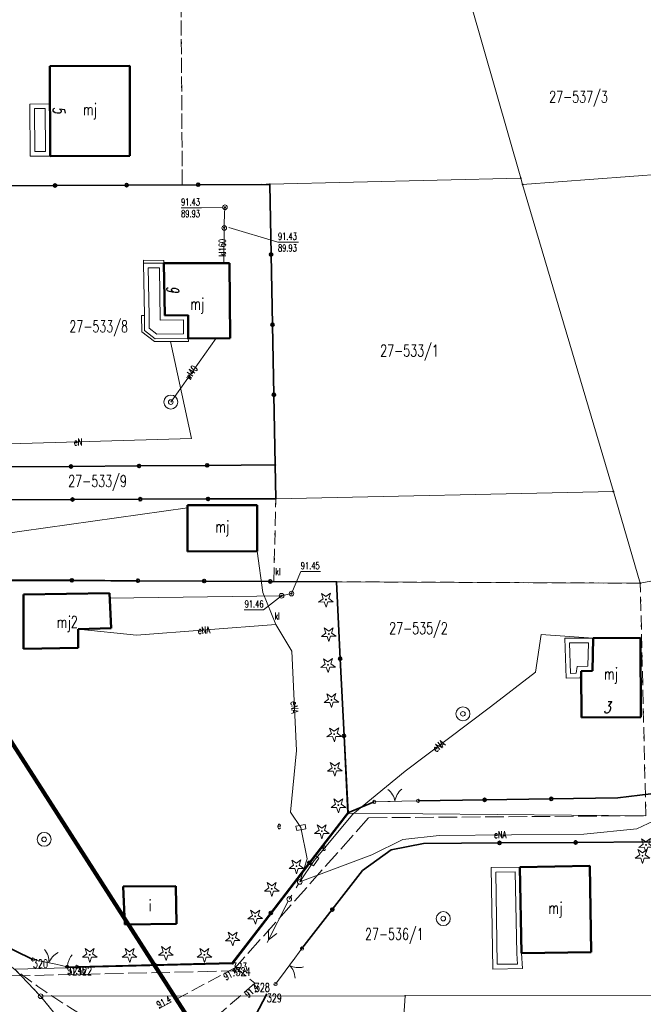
# Model space of a CAD drawing. Header units: metres. Extents: x 7542868 to 7543894, y 5828497 to 5830561.
# Tile 48 of 66: x 7543151 to 7543218, y 5830287 to 5830393. Entities that reach past the tile are written whole.
import ezdxf
from ezdxf.enums import TextEntityAlignment as Align

# ---------------------------------------------------------------- set-up
doc = ezdxf.new("R2010")
doc.units = ezdxf.units.M
for name, pattern in [('1', [0]), ('2_1', [0]), ('2_KTJZ01', [2, 1.5, -0.5]), ('3_EGBB01', [0]), ('3_EGBS10', [0]), ('3_EGBS10G', [0]), ('3_EGBT07', [0]), ('4_1', [0]), ('4_SUPE_01', [0]), ('4_SUPK_01', [0]), ('4_SUPT_P_01', [2.5, 2, -0.5]), ('4_SUPW_01', [0]), ('4_SUSM03_02', [0]), ('GDE', [0]), ('GUK', [2, 1.5, -0.5]), ('GUZ', [1, 0.5, -0.5])]:
    doc.linetypes.add(name, pattern=pattern)
doc.layers.get('0').update_dxf_attribs({"color": 250, "linetype": 'CONTINUOUS', "lineweight": 100})
for name, color, linetype, lineweight in [('Dzialki', 7, 'GDE', 18), ('EADTD_T_0', 7, 'CONTINUOUS', 25), ('EGBB_E_T_0', 7, 'CONTINUOUS', 25), ('EGBB_L_0', 7, '3_EGBB01', 50), ('EGBE_L_0', 7, '3_EGBT07', 18), ('EGBE_L_3', 7, '3_EGBS10', 18), ('Kontury', 3, 'GUK', 18), ('KTJZ_L_0', 7, '2_KTJZ01', 18), ('KTOK_L_1', 7, '2_1', 18), ('KTOK_L_3', 7, '2_1', 18), ('KTOK_L_4', 7, 'CONTINUOUS', 35), ('Numery_dzialek', 7, 'CONTINUOUS', 13), ('OBOP_T_0', 3, 'CONTINUOUS', 18), ('PIKIETY_T_0', 230, 'CONTINUOUS', 0), ('Punkty', 7, 'CONTINUOUS', 18), ('RTPW_T_0', 7, 'CONTINUOUS', 15), ('RTPW_T_1', 7, 'CONTINUOUS', 15), ('SUPE_E_T_3', 1, 'CONTINUOUS', 15), ('SUPE_L_3', 1, '4_SUPE_01', 18), ('SUPK_E_T_1', 34, 'CONTINUOUS', 15), ('SUPK_L_1', 34, '4_SUPK_01', 18), ('SUPP_L_6', 30, '4_SUPT_P_01', 18), ('SUPW_E_T_1', 5, 'CONTINUOUS', 15), ('SUPW_L_1', 5, '4_SUPW_01', 18), ('SUSM_L_4', 7, 'CONTINUOUS', 18), ('SUTK_T_0', 7, 'CONTINUOUS', 18), ('SUUE_E_T_2', 7, 'CONTINUOUS', 15), ('SUUE_T_3', 7, 'CONTINUOUS', 18), ('SUUK_E_T_3', 7, 'CONTINUOUS', 15), ('SUUK_T_2', 34, 'CONTINUOUS', 18), ('SUUK_T_4', 7, 'CONTINUOUS', 18), ('SUUW_T_1', 7, 'CONTINUOUS', 18), ('Uzytki', 7, 'GUZ', 18), ('ZASIEG_L_0', 3, '1', 100)]:
    doc.layers.add(name, color=color, linetype=linetype, lineweight=lineweight)
doc.styles.get("Standard").update_dxf_attribs({"font": 'Simplex.SHX', "width": 0.75})

# ---------------------------------------------------------------- blocks, each defined once
blk = doc.blocks.new('GRT')
at = {"linetype": 'CONTINUOUS'}
blk.add_circle((0, 0), 0.25, dxfattribs=at)
blk = doc.blocks.new('GRO')
at = {"linetype": 'CONTINUOUS'}
blk.add_circle((0, 0), 0.045, dxfattribs=at)
blk = doc.blocks.new('2_OBOP01_01')
at = {"linetype": 'CONTINUOUS'}
for p, q in [((-0.78225, -0.26495), (-0.3012, 0.09375)), ((-0.3012, 0.09375), (-0.4937, 0.6621)), ((-0.4937, 0.6621), (-0.0039, 0.31545)), ((-0.0039, 0.31545), (0.4771, 0.67415)), ((0.4771, 0.67415), (0.2988, 0.1012)), ((0.2988, 0.1012), (0.7886, -0.24545)), ((-0.18225, -0.2575), (-0.78225, -0.26495)), ((0.01025, -0.82585), (-0.18225, -0.2575)), ((0.1886, -0.2529), (0.01025, -0.82585)), ((0.7886, -0.24545), (0.1886, -0.2529))]:
    blk.add_line(p, q, dxfattribs=at)
blk.add_circle((0, 0), 0.045, dxfattribs=at)
blk = doc.blocks.new('2_RTPW01')
at = {"linetype": 'CONTINUOUS'}
blk.add_circle((0, 0), 0.045, dxfattribs=at)
blk = doc.blocks.new('2_RTPW02')
at = {"linetype": 'CONTINUOUS'}
blk.add_circle((0, 0), 0.045, dxfattribs=at)
blk = doc.blocks.new('4_SUPS01_05')
at = {"linetype": 'CONTINUOUS'}
blk.add_circle((0, 0), 0.0625, dxfattribs=at)
blk = doc.blocks.new('4_SUUS18_01')
at = {"linetype": 'CONTINUOUS'}
for p, q in [((0.5, 0.25), (-0.5, 0.25)), ((-0.5, 0.25), (-0.5, -0.25)), ((0.5, -0.25), (0.5, 0.25)), ((-0.5, -0.25), (0.5, -0.25))]:
    blk.add_line(p, q, dxfattribs=at)
blk = doc.blocks.new('4_SUUS22_01')
at = {"linetype": 'CONTINUOUS'}
blk.add_circle((0, 0), 0.25, dxfattribs=at)
blk = doc.blocks.new('4_SUUS15_05')
at = {"linetype": 'CONTINUOUS'}
blk.add_circle((0, 0), 0.25, dxfattribs=at)
blk = doc.blocks.new('4_SUUS13')
at = {"linetype": 'CONTINUOUS'}
for radius in [0.75, 0.25]:
    blk.add_circle((0, 0), radius, dxfattribs=at)

msp = doc.modelspace()

# ---------------------------------------------------------------- linework, layer by layer
at = {"layer": 'Dzialki'}
for p, q in [((7543204.49, 5830375.75), (7543199.11, 5830394.47)), ((7543204.69, 5830375.06), (7543228.36, 5830376.87)), ((7543177.54, 5830375.09), (7543204.49, 5830375.75)), ((7543204.69, 5830375.06), (7543204.49, 5830375.75)), ((7543146.8, 5830374.93), (7543177.54, 5830375.09)), ((7543177.54, 5830375.09), (7543178.13, 5830344.99)), ((7543214.43, 5830342.12), (7543204.69, 5830375.06)), ((7543148.86, 5830344.74), (7543178.13, 5830344.99)), ((7543178.13, 5830344.99), (7543178.19, 5830341.34)), ((7543178.19, 5830341.34), (7543214.43, 5830342.12)), ((7543217.32, 5830332.28), (7543214.43, 5830342.12)), ((7543149.09, 5830341.22), (7543178.19, 5830341.34)), ((7543239.83, 5830336.59), (7543217.32, 5830332.28)), ((7543119.67, 5830332.62), (7543184.69, 5830332.43)), ((7543184.69, 5830332.43), (7543217.32, 5830332.28)), ((7543185.99, 5830307.59), (7543184.69, 5830332.43)), ((7543173.57, 5830291.43), (7543185.99, 5830307.59)), ((7543185.99, 5830307.59), (7543217.92, 5830307.33)), ((7543150.15, 5830290.86), (7543155.79, 5830291)), ((7543152.94, 5830287.95), (7543150.15, 5830290.86)), ((7543155.79, 5830291), (7543173.57, 5830291.43)), ((7543152.94, 5830287.95), (7543192.08, 5830288)), ((7543165.79, 5830272.12), (7543152.94, 5830287.95)), ((7543190.86, 5830269.22), (7543192.08, 5830288)), ((7543192.08, 5830288), (7543219.43, 5830288.03))]:
    msp.add_line(p, q, dxfattribs=at)
at = {"layer": 'EGBB_L_0', "linetype": '3_EGBB01'}
for p, q in [((7543153.92, 5830387.76), (7543162.53, 5830387.8)), ((7543153.96, 5830378.11), (7543153.92, 5830387.76)), ((7543162.53, 5830387.8), (7543162.5, 5830378.15)), ((7543162.5, 5830378.15), (7543153.96, 5830378.11)), ((7543166.18, 5830366.63), (7543173.23, 5830366.62)), ((7543166.28, 5830361.02), (7543166.18, 5830366.63)), ((7543173.23, 5830366.62), (7543173.29, 5830358.58)), ((7543168.78, 5830361.03), (7543166.28, 5830361.02)), ((7543168.79, 5830358.53), (7543168.78, 5830361.03)), ((7543173.29, 5830358.58), (7543168.79, 5830358.53)), ((7543176.19, 5830340.66), (7543168.69, 5830340.64)), ((7543168.69, 5830340.64), (7543168.7, 5830335.69)), ((7543176.2, 5830335.71), (7543176.19, 5830340.66)), ((7543168.7, 5830335.69), (7543176.2, 5830335.71)), ((7543160.34, 5830331.22), (7543151.11, 5830331.07)), ((7543151.11, 5830331.07), (7543151.11, 5830325.22)), ((7543160.5, 5830327.47), (7543160.34, 5830331.22)), ((7543156.95, 5830327.33), (7543160.5, 5830327.47)), ((7543156.98, 5830325.33), (7543156.95, 5830327.33)), ((7543212.27, 5830326.38), (7543212.17, 5830322.86)), ((7543217.35, 5830326.4), (7543212.27, 5830326.38)), ((7543217.35, 5830326.4), (7543217.38, 5830317.91)), ((7543151.11, 5830325.22), (7543156.98, 5830325.33)), ((7543210.97, 5830322.85), (7543212.17, 5830322.86)), ((7543211.01, 5830317.88), (7543210.97, 5830322.85)), ((7543217.38, 5830317.91), (7543211.01, 5830317.88)), ((7543211.9, 5830301.93), (7543204.37, 5830301.81)), ((7543204.37, 5830301.81), (7543204.58, 5830292.57)), ((7543212.04, 5830292.69), (7543211.9, 5830301.93)), ((7543161.79, 5830299.73), (7543167.47, 5830299.78)), ((7543161.99, 5830295.66), (7543161.79, 5830299.73)), ((7543167.47, 5830299.78), (7543167.51, 5830295.71)), ((7543167.51, 5830295.71), (7543161.99, 5830295.66)), ((7543204.58, 5830292.57), (7543212.04, 5830292.69))]:
    msp.add_line(p, q, dxfattribs=at)
at = {"layer": 'EGBE_L_0', "linetype": '3_EGBT07'}
for p, q in [((7543151.79, 5830383.7), (7543153.94, 5830383.71)), ((7543151.81, 5830378.1), (7543151.79, 5830383.7)), ((7543152.31, 5830378.61), (7543152.29, 5830383.21)), ((7543152.29, 5830383.21), (7543153.44, 5830383.21)), ((7543153.44, 5830383.21), (7543153.46, 5830378.61)), ((7543153.94, 5830383.71), (7543153.96, 5830378.11)), ((7543153.46, 5830378.61), (7543152.31, 5830378.61)), ((7543153.96, 5830378.11), (7543151.81, 5830378.1)), ((7543166.18, 5830366.63), (7543163.98, 5830366.63)), ((7543163.98, 5830366.63), (7543164.08, 5830361)), ((7543164.58, 5830361.01), (7543164.49, 5830366.13)), ((7543164.49, 5830366.13), (7543165.69, 5830366.13)), ((7543165.69, 5830366.13), (7543165.78, 5830360.51)), ((7543166.28, 5830361.02), (7543166.18, 5830366.63)), ((7543164.08, 5830361), (7543164.1, 5830359.41)), ((7543164.6, 5830359.65), (7543164.58, 5830361.01)), ((7543165.78, 5830360.51), (7543168.28, 5830360.53)), ((7543168.78, 5830361.03), (7543166.28, 5830361.02)), ((7543168.28, 5830360.53), (7543168.29, 5830359.03)), ((7543168.79, 5830358.53), (7543168.78, 5830361.03)), ((7543165.42, 5830359), (7543164.6, 5830359.65)), ((7543164.1, 5830359.41), (7543165.25, 5830358.5)), ((7543165.25, 5830358.5), (7543168.79, 5830358.53)), ((7543168.29, 5830359.03), (7543165.42, 5830359)), ((7543209.2, 5830326.37), (7543212.27, 5830326.38)), ((7543209.36, 5830322.08), (7543209.2, 5830326.37)), ((7543209.72, 5830325.87), (7543211.76, 5830325.88)), ((7543209.84, 5830322.6), (7543209.72, 5830325.87)), ((7543211.76, 5830325.88), (7543211.68, 5830323.36)), ((7543212.27, 5830326.38), (7543212.17, 5830322.86)), ((7543210.43, 5830322.62), (7543209.84, 5830322.6)), ((7543210.54, 5830323.35), (7543210.43, 5830322.62)), ((7543211.68, 5830323.36), (7543210.54, 5830323.35)), ((7543210.97, 5830322.85), (7543210.86, 5830322.13)), ((7543212.17, 5830322.86), (7543210.97, 5830322.85)), ((7543210.86, 5830322.13), (7543209.36, 5830322.08)), ((7543201.3, 5830301.77), (7543204.37, 5830301.81)), ((7543201.47, 5830290.87), (7543201.3, 5830301.77)), ((7543201.81, 5830301.28), (7543203.88, 5830301.31)), ((7543203.88, 5830301.31), (7543204.08, 5830292.55)), ((7543204.37, 5830301.81), (7543204.58, 5830292.57)), ((7543201.96, 5830291.38), (7543201.81, 5830301.28)), ((7543204.08, 5830292.55), (7543204.14, 5830291.41)), ((7543204.58, 5830292.57), (7543204.67, 5830290.92)), ((7543204.67, 5830290.92), (7543201.47, 5830290.87)), ((7543204.14, 5830291.41), (7543201.96, 5830291.38))]:
    msp.add_line(p, q, dxfattribs=at)
at = {"layer": 'EGBE_L_3', "linetype": '3_EGBS10G'}
for p, q in [((7543163.98, 5830366.63), (7543163.97, 5830366.93)), ((7543163.97, 5830366.93), (7543166.17, 5830366.92)), ((7543166.17, 5830366.92), (7543166.18, 5830366.63)), ((7543166.18, 5830366.63), (7543163.98, 5830366.63)), ((7543164.08, 5830361), (7543163.78, 5830361)), ((7543163.78, 5830361), (7543163.8, 5830359.27)), ((7543164.1, 5830359.41), (7543164.08, 5830361)), ((7543163.8, 5830359.27), (7543165.15, 5830358.2)), ((7543165.25, 5830358.5), (7543164.1, 5830359.41)), ((7543168.79, 5830358.53), (7543165.25, 5830358.5)), ((7543168.8, 5830358.23), (7543168.79, 5830358.53)), ((7543165.15, 5830358.2), (7543166.88, 5830358.22)), ((7543166.88, 5830358.22), (7543168.8, 5830358.23))]:
    msp.add_line(p, q, dxfattribs=at)
at = {"layer": 'Kontury'}
for p, q in [((7543168.15, 5830375.04), (7543168.02, 5830393.67)), ((7543177.54, 5830375.09), (7543168.15, 5830375.04)), ((7543178.13, 5830344.99), (7543177.54, 5830375.09)), ((7543148.86, 5830344.74), (7543178.13, 5830344.99)), ((7543178.19, 5830341.34), (7543149.09, 5830341.22)), ((7543177.98, 5830332.45), (7543178.19, 5830341.34)), ((7543184.69, 5830332.43), (7543177.98, 5830332.45)), ((7543217.32, 5830332.28), (7543184.69, 5830332.43)), ((7543217.92, 5830307.33), (7543217.32, 5830332.28))]:
    msp.add_line(p, q, dxfattribs=at)
at = {"layer": 'KTJZ_L_0', "linetype": '2_KTJZ01'}
for p, q in [((7543165.65, 5830286.64), (7543173.86, 5830291.05)), ((7543173.86, 5830291.05), (7543175.93, 5830289.34)), ((7543175.93, 5830289.34), (7543171, 5830285.08))]:
    msp.add_line(p, q, dxfattribs=at)
msp.add_arc((7543196, 5830350.55), 75.28, 227.0087, 239.5306, dxfattribs=at)
at = {"layer": 'KTOK_L_1'}
for p, q in [((7543188.76, 5830308.81), (7543190.48, 5830308.85)), ((7543190.23, 5830308.85), (7543191.73, 5830308.88)), ((7543191.73, 5830308.88), (7543193.46, 5830308.92)), ((7543180.99, 5830293.07), (7543179.95, 5830291.66)), ((7543152.11, 5830291.89), (7543153.34, 5830291.63)), ((7543180.1, 5830291.86), (7543179.2, 5830290.66)), ((7543153.09, 5830291.68), (7543154.56, 5830291.38)), ((7543154.56, 5830291.38), (7543155.79, 5830291.12)), ((7543179.2, 5830290.66), (7543178.16, 5830289.26))]:
    msp.add_line(p, q, dxfattribs=at)
for centre in [(7543188.76, 5830308.81), (7543193.46, 5830308.92), (7543180.99, 5830293.07), (7543152.11, 5830291.89), (7543155.79, 5830291.12), (7543178.16, 5830289.26)]:
    msp.add_circle(centre, 0.17, dxfattribs=at)
for centre, start, end in [((7543189.01, 5830308.54), 9.3442, 53.4186), ((7543192.97, 5830308.64), 129.381, 173.4553), ((7543151.83, 5830291.67), 356.1264, 40.2008), ((7543155.71, 5830290.85), 116.1632, 160.2375), ((7543180.61, 5830293.02), 241.3621, 285.4365), ((7543178.25, 5830289.84), 1.3988, 45.4732)]:
    msp.add_arc(centre, 2, start, end, dxfattribs=at)
at = {"layer": 'KTOK_L_3'}
for p, q in [((7543155.96, 5830291.78), (7543155.99, 5830291.87)), ((7543155.99, 5830291.87), (7543156.03, 5830291.95)), ((7543156.03, 5830291.95), (7543156.07, 5830292.03)), ((7543156.07, 5830292.03), (7543156.12, 5830292.1)), ((7543156.12, 5830292.1), (7543156.16, 5830292.18)), ((7543156.16, 5830292.18), (7543156.21, 5830292.25)), ((7543156.21, 5830292.25), (7543156.26, 5830292.32)), ((7543156.26, 5830292.32), (7543156.32, 5830292.39)), ((7543156.32, 5830292.39), (7543156.34, 5830292.41)), ((7543155.79, 5830291.12), (7543155.81, 5830291.22)), ((7543155.79, 5830291.12), (7543156.31, 5830291.11)), ((7543155.81, 5830291.22), (7543155.82, 5830291.32)), ((7543155.82, 5830291.32), (7543155.84, 5830291.41)), ((7543155.84, 5830291.41), (7543155.87, 5830291.51)), ((7543155.87, 5830291.51), (7543155.89, 5830291.6)), ((7543155.89, 5830291.6), (7543155.92, 5830291.69)), ((7543155.92, 5830291.69), (7543155.96, 5830291.78)), ((7543156.31, 5830291.11), (7543156.84, 5830291.1))]:
    msp.add_line(p, q, dxfattribs=at)
for centre in [(7543155.79, 5830291.12), (7543156.84, 5830291.1)]:
    msp.add_circle(centre, 0.17, dxfattribs=at)
at = {"layer": 'KTOK_L_4'}
for p, q in [((7543154.49, 5830374.96), (7543146.81, 5830374.92)), ((7543162.17, 5830375), (7543154.49, 5830374.96)), ((7543169.85, 5830375.04), (7543162.17, 5830375)), ((7543177.53, 5830375.08), (7543169.85, 5830375.04)), ((7543177.68, 5830367.55), (7543177.53, 5830375.08)), ((7543177.83, 5830360.02), (7543177.68, 5830367.55)), ((7543177.98, 5830352.5), (7543177.83, 5830360.02)), ((7543178.13, 5830344.97), (7543177.98, 5830352.5)), ((7543156.19, 5830344.8), (7543148.88, 5830344.75)), ((7543163.5, 5830344.86), (7543156.19, 5830344.8)), ((7543170.82, 5830344.92), (7543163.5, 5830344.86)), ((7543178.13, 5830344.97), (7543170.82, 5830344.92)), ((7543178.18, 5830341.35), (7543178.13, 5830344.97)), ((7543149.09, 5830341.22), (7543156.36, 5830341.26)), ((7543156.36, 5830341.26), (7543163.64, 5830341.29)), ((7543163.64, 5830341.29), (7543170.91, 5830341.32)), ((7543170.91, 5830341.32), (7543178.18, 5830341.35)), ((7543156.29, 5830332.59), (7543149.19, 5830332.63)), ((7543163.39, 5830332.55), (7543156.29, 5830332.59)), ((7543170.49, 5830332.51), (7543163.39, 5830332.55)), ((7543177.59, 5830332.47), (7543170.49, 5830332.51)), ((7543184.69, 5830332.43), (7543177.59, 5830332.47)), ((7543185.1, 5830324.17), (7543184.69, 5830332.43)), ((7543185.51, 5830315.9), (7543185.1, 5830324.17)), ((7543185.92, 5830307.64), (7543185.51, 5830315.9)), ((7543185.92, 5830307.64), (7543188.76, 5830308.81)), ((7543193.46, 5830308.92), (7543200.61, 5830309.03)), ((7543200.61, 5830309.03), (7543207.76, 5830309.13)), ((7543207.76, 5830309.13), (7543214.91, 5830309.23)), ((7543214.91, 5830309.23), (7543218.45, 5830309.69)), ((7543181.78, 5830302.26), (7543185.92, 5830307.64)), ((7543218.55, 5830304.51), (7543210.38, 5830304.46)), ((7543190.57, 5830303.67), (7543187.5, 5830301.44)), ((7543194.03, 5830304.35), (7543190.57, 5830303.67)), ((7543202.2, 5830304.41), (7543194.03, 5830304.35)), ((7543210.38, 5830304.46), (7543202.2, 5830304.41)), ((7543177.65, 5830296.89), (7543181.78, 5830302.26)), ((7543187.5, 5830301.44), (7543184.25, 5830297.25)), ((7543184.25, 5830297.25), (7543180.99, 5830293.07)), ((7543173.51, 5830291.52), (7543177.65, 5830296.89)), ((7543152.11, 5830291.89), (7543147.16, 5830294.31)), ((7543156.84, 5830291.1), (7543165.17, 5830291.31)), ((7543165.17, 5830291.31), (7543173.51, 5830291.52)), ((7543175.97, 5830285.8), (7543177.22, 5830288.21))]:
    msp.add_line(p, q, dxfattribs=at)
for centre in [(7543154.49, 5830374.96), (7543162.17, 5830375), (7543169.85, 5830375.04), (7543177.68, 5830367.55), (7543177.83, 5830360.02), (7543177.98, 5830352.5), (7543156.19, 5830344.8), (7543163.5, 5830344.86), (7543170.82, 5830344.92), (7543170.91, 5830341.32), (7543156.36, 5830341.26), (7543163.64, 5830341.29), (7543156.29, 5830332.59), (7543163.39, 5830332.55), (7543170.49, 5830332.51), (7543177.59, 5830332.47), (7543185.1, 5830324.17), (7543185.51, 5830315.9), (7543200.61, 5830309.03), (7543207.76, 5830309.13), (7543202.2, 5830304.41), (7543210.38, 5830304.46), (7543181.78, 5830302.26), (7543184.25, 5830297.25), (7543177.65, 5830296.89), (7543165.17, 5830291.31)]:
    msp.add_circle(centre, 0.17, dxfattribs=at)
at = {"layer": 'SUPE_L_3', "linetype": '4_SUPE_01'}
for p, q in [((7543166.88, 5830358.22), (7543169.12, 5830347.8)), ((7543169.12, 5830347.8), (7543118.48, 5830346.33)), ((7543176.78, 5830331.28), (7543176.2, 5830335.71)), ((7543178.2, 5830327.83), (7543176.78, 5830331.28)), ((7543178.2, 5830327.83), (7543163.23, 5830326.69)), ((7543179.91, 5830324.99), (7543178.2, 5830327.83)), ((7543163.23, 5830326.69), (7543156.95, 5830327.33)), ((7543206.08, 5830322.74), (7543206.67, 5830326.77)), ((7543206.67, 5830326.77), (7543212.27, 5830326.38)), ((7543180.42, 5830314.34), (7543179.91, 5830324.99)), ((7543201.23, 5830319), (7543206.08, 5830322.74)), ((7543192.09, 5830312.09), (7543201.23, 5830319)), ((7543179.78, 5830307.69), (7543180.42, 5830314.34)), ((7543186.45, 5830307.48), (7543192.09, 5830312.09)), ((7543180.88, 5830306.06), (7543179.78, 5830307.69)), ((7543216.96, 5830305.9), (7543221.24, 5830307.97)), ((7543182.31, 5830302.51), (7543186.45, 5830307.48)), ((7543181.55, 5830302.7), (7543180.88, 5830306.06)), ((7543211.25, 5830305.34), (7543216.96, 5830305.9)), ((7543188.51, 5830303.12), (7543191.84, 5830304.76)), ((7543191.84, 5830304.76), (7543195.74, 5830305.22)), ((7543195.74, 5830305.22), (7543211.25, 5830305.34)), ((7543180.76, 5830300.22), (7543188.51, 5830303.12)), ((7543180.76, 5830300.22), (7543181.55, 5830302.7)), ((7543180.76, 5830300.22), (7543182.31, 5830302.51)), ((7543177.25, 5830293.71), (7543179.52, 5830298.16)), ((7543177.41, 5830294.02), (7543177.41, 5830295.13)), ((7543177.41, 5830294.02), (7543178.31, 5830294.68))]:
    msp.add_line(p, q, dxfattribs=at)
at = {"layer": 'SUPK_L_1', "linetype": '4_SUPK_01'}
for p, q in [((7543172.63, 5830370.94), (7543172.73, 5830372.62)), ((7543172.6, 5830366.62), (7543172.65, 5830370.4)), ((7543172.65, 5830370.4), (7543172.63, 5830370.94)), ((7543131.14, 5830335.08), (7543168.69, 5830340.37)), ((7543160.3, 5830330.66), (7543178.8, 5830330.93)), ((7543178.8, 5830330.93), (7543179.87, 5830331.16))]:
    msp.add_line(p, q, dxfattribs=at)
at = {"layer": 'SUPK_L_1', "linetype": '4_1'}
for p, q in [((7543172.73, 5830372.62), (7543172.63, 5830370.94)), ((7543172.65, 5830370.4), (7543172.6, 5830366.62)), ((7543172.63, 5830370.94), (7543172.65, 5830370.4)), ((7543168.69, 5830340.37), (7543131.14, 5830335.08)), ((7543178.8, 5830330.93), (7543160.3, 5830330.66)), ((7543179.87, 5830331.16), (7543178.8, 5830330.93))]:
    msp.add_line(p, q, dxfattribs=at)
at = {"layer": 'SUPP_L_6', "linetype": '4_SUPT_P_01'}
for p, q in [((7543173.53, 5830290.67), (7543188.16, 5830307.11)), ((7543188.16, 5830307.11), (7543217.92, 5830307.33)), ((7543142.33, 5830289.96), (7543173.53, 5830290.67))]:
    msp.add_line(p, q, dxfattribs=at)
at = {"layer": 'SUPW_L_1', "linetype": '4_SUPW_01'}
msp.add_line((7543171.77, 5830358.56), (7543166.91, 5830351.72), dxfattribs=at)
at = {"layer": 'SUPW_L_1', "linetype": '4_1'}
msp.add_line((7543171.77, 5830358.56), (7543166.91, 5830351.72), dxfattribs=at)
at = {"layer": 'SUSM_L_4', "linetype": '4_SUSM03_02'}
for p, q in [((7543180.63, 5830300.01), (7543180.37, 5830299.58)), ((7543179.9, 5830298.81), (7543179.63, 5830298.38))]:
    msp.add_line(p, q, dxfattribs=at)
for centre in [(7543180.76, 5830300.22), (7543179.63, 5830298.38)]:
    msp.add_circle(centre, 0.25, dxfattribs=at)
at = {"layer": 'SUTK_T_0', "linetype": 'CONTINUOUS'}
for p, q in [((7543168.02, 5830372.56), (7543170.22, 5830372.56)), ((7543172.55, 5830372.63), (7543170.22, 5830372.56)), ((7543173.14, 5830370.44), (7543178.42, 5830368.89)), ((7543178.42, 5830368.89), (7543180.62, 5830368.89)), ((7543179.87, 5830331.16), (7543180.87, 5830333.53)), ((7543180.87, 5830333.53), (7543182.99, 5830333.53)), ((7543178.8, 5830330.93), (7543176.87, 5830329.42)), ((7543174.78, 5830329.42), (7543176.87, 5830329.42))]:
    msp.add_line(p, q, dxfattribs=at)
at = {"layer": 'Uzytki'}
for p, q in [((7543168.02, 5830393.67), (7543168.15, 5830375.04)), ((7543168.15, 5830375.04), (7543177.54, 5830375.09)), ((7543177.54, 5830375.09), (7543178.13, 5830344.99)), ((7543178.13, 5830344.99), (7543148.86, 5830344.74)), ((7543178.19, 5830341.34), (7543149.09, 5830341.22)), ((7543177.98, 5830332.45), (7543178.19, 5830341.34)), ((7543184.69, 5830332.43), (7543177.98, 5830332.45)), ((7543217.32, 5830332.28), (7543184.69, 5830332.43)), ((7543217.92, 5830307.33), (7543217.32, 5830332.28)), ((7543150.15, 5830290.86), (7543152.94, 5830287.95)), ((7543152.94, 5830287.95), (7543165.79, 5830272.12))]:
    msp.add_line(p, q, dxfattribs=at)
at = {"layer": 'ZASIEG_L_0', "linetype": '1'}
msp.add_line((7543133.21, 5830341.08), (7543179.67, 5830268.66), dxfattribs=at)

# ---------------------------------------------------------------- block references
at = {"layer": 'OBOP_T_0'}
for p in [(7543183.57, 5830330.52), (7543183.87, 5830326.83), (7543183.79, 5830323.51), (7543184.16, 5830319.75), (7543184.46, 5830316.07), (7543184.53, 5830312.38), (7543184.9, 5830308.47), (7543183.13, 5830305.67), (7543217.93, 5830304.19), (7543217.56, 5830303.02), (7543180.4, 5830301.91), (7543177.75, 5830299.48), (7543175.98, 5830296.53), (7543173.55, 5830294.17), (7543158.21, 5830292.4), (7543162.49, 5830292.4), (7543166.39, 5830292.62), (7543170.52, 5830292.4)]:
    msp.add_blockref('2_OBOP01_01', p, dxfattribs=at)
at = {"layer": 'Punkty'}
for name, p in [('GRO', (7543204.49, 5830375.75)), ('GRO', (7543177.54, 5830375.09)), ('GRO', (7543204.69, 5830375.06)), ('GRO', (7543178.13, 5830344.99)), ('GRO', (7543214.43, 5830342.12)), ('GRO', (7543178.19, 5830341.34)), ('GRO', (7543184.69, 5830332.43)), ('GRO', (7543217.32, 5830332.28)), ('GRO', (7543185.99, 5830307.59)), ('GRO', (7543155.79, 5830291)), ('GRO', (7543173.57, 5830291.43)), ('GRT', (7543152.94, 5830287.95)), ('GRO', (7543192.08, 5830288))]:
    msp.add_blockref(name, p, dxfattribs=at)
at = {"layer": 'RTPW_T_0'}
for p in [(7543173.86, 5830291.05), (7543175.93, 5830289.34)]:
    msp.add_blockref('2_RTPW01', p, dxfattribs=at)
at = {"layer": 'RTPW_T_1'}
msp.add_blockref('2_RTPW02', (7543155.79, 5830291.12), dxfattribs=at)
at = {"layer": 'SUTK_T_0'}
for p in [(7543172.73, 5830372.62), (7543172.65, 5830370.4), (7543178.8, 5830330.93), (7543179.87, 5830331.16)]:
    msp.add_blockref('4_SUPS01_05', p, dxfattribs=at)
at = {"layer": 'SUUE_T_3'}
for p, rotation in [((7543180.88, 5830306.06), 190.52177846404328), ((7543182.31, 5830302.51), 54.97230306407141)]:
    msp.add_blockref('4_SUUS18_01', p, dxfattribs=dict(at, rotation=rotation))
at = {"layer": 'SUUK_T_2'}
for p in [(7543172.73, 5830372.62), (7543172.65, 5830370.4), (7543178.8, 5830330.93), (7543179.87, 5830331.16)]:
    msp.add_blockref('4_SUUS15_05', p, dxfattribs=at)
at = {"layer": 'SUUK_T_4'}
for p in [(7543178.8, 5830330.93), (7543179.87, 5830331.16)]:
    msp.add_blockref('4_SUUS22_01', p, dxfattribs=at)
at = {"layer": 'SUUW_T_1'}
for p in [(7543166.91, 5830351.72), (7543198.28, 5830318.26), (7543153.31, 5830304.79), (7543196.17, 5830296.28)]:
    msp.add_blockref('4_SUUS13', p, dxfattribs=at)

# ---------------------------------------------------------------- texts
at = {"layer": 'EADTD_T_0', "oblique": 15, "width": 0.7}
for s, rotation, p in [('5', 280.7791, (7543154.21, 5830383.37)), ('9', 277.9891, (7543166.44, 5830364.16)), ('3', 0.8091, (7543213.35, 5830318.32))]:
    msp.add_text(s, height=1.25, rotation=rotation, dxfattribs=at).set_placement(p)
at = {"layer": 'EGBB_E_T_0', "width": 0.7}
for s, p in [('mj', (7543158.23, 5830382.95)), ('mj', (7543169.76, 5830362.07)), ('mj', (7543172.45, 5830338.18)), ('mj2', (7543155.8, 5830327.94)), ('mj', (7543214.17, 5830322.38)), ('i', (7543164.69, 5830297.72)), ('mj', (7543208.22, 5830297.25))]:
    msp.add_text(s, height=1.25, dxfattribs=at).set_placement(p, align=Align.MIDDLE)
at = {"layer": 'Numery_dzialek', "width": 0.7}
for s, p in [('27-537/3', (7543207.53, 5830385.1)), ('27-533/8', (7543156.02, 5830360.46)), ('27-533/1', (7543189.39, 5830357.86)), ('27-533/9', (7543155.9, 5830343.86)), ('27-535/2', (7543190.35, 5830328.07)), ('27-536/1', (7543187.76, 5830295.25))]:
    msp.add_text(s, height=1.25, dxfattribs=at).set_placement(p, align=Align.TOP_LEFT)
at = {"layer": 'PIKIETY_T_0', "width": 0.7}
for s, p in [('320', (7543152.11, 5830291.89)), ('321', (7543155.79, 5830291.12)), ('322', (7543156.84, 5830291.1)), ('323', (7543173.51, 5830291.52)), ('324', (7543173.86, 5830291.05)), ('328', (7543175.93, 5830289.34)), ('329', (7543177.22, 5830288.21))]:
    msp.add_text(s, height=0.9, dxfattribs=at).set_placement(p, align=Align.TOP_LEFT)
at = {"layer": 'RTPW_T_0', "width": 0.7}
for rotation, p in [(28.2766, (7543173.86, 5830291.05)), (41.3143, (7543175.93, 5830289.34))]:
    msp.add_text('91.4', height=0.75, rotation=rotation, dxfattribs=at).set_placement(p, align=Align.TOP_RIGHT)
msp.add_text('91.4', height=0.75, rotation=28.31, dxfattribs=at).set_placement((7543165.65, 5830286.64))
at = {"layer": 'RTPW_T_1', "width": 0.7}
msp.add_text('91.46', height=0.75, dxfattribs=at).set_placement((7543155.79, 5830291.12), align=Align.TOP_LEFT)
at = {"layer": 'SUPE_E_T_3', "width": 0.7}
for s, rotation, p in [('eN', 0.9878, (7543156.96, 5830347.43)), ('eNA', 4.3351, (7543170.47, 5830327.24)), ('eNA', 272.7649, (7543180.2, 5830318.96)), ('eNA', 37.099, (7543195.69, 5830314.81)), ('eNA', 0.4465, (7543202.28, 5830305.28))]:
    msp.add_text(s, height=0.75, rotation=rotation, dxfattribs=at).set_placement(p, align=Align.MIDDLE)
at = {"layer": 'SUPK_E_T_1', "width": 0.7}
msp.add_text('kl160', height=0.75, rotation=90, dxfattribs=at).set_placement((7543172.45, 5830368.27), align=Align.MIDDLE)
at = {"layer": 'SUPW_E_T_1', "width": 0.7}
msp.add_text('wl40', height=0.75, rotation=55.0911, dxfattribs=at).set_placement((7543169.1, 5830354.87), align=Align.MIDDLE)
at = {"layer": 'SUTK_T_0', "width": 0.7}
for s, p in [('91.43', (7543168.02, 5830373.56)), ('89.93', (7543168.02, 5830372.31)), ('91.43', (7543178.42, 5830369.89)), ('89.93', (7543178.42, 5830368.64))]:
    msp.add_text(s, height=0.75, dxfattribs=at).set_placement(p, align=Align.TOP_LEFT)
msp.add_text('91.45', height=0.75, dxfattribs=at).set_placement((7543180.87, 5830333.78))
msp.add_text('91.46', height=0.75, dxfattribs=at).set_placement((7543176.87, 5830330.05), align=Align.MIDDLE_RIGHT)
at = {"layer": 'SUUE_E_T_2', "width": 0.7}
for p in [(7543178.34, 5830306.67), (7543183.17, 5830304.36)]:
    msp.add_text('e', height=0.75, dxfattribs=at).set_placement(p, align=Align.TOP_LEFT)
at = {"layer": 'SUUK_E_T_3', "width": 0.7}
for p in [(7543178.14, 5830333.15), (7543178.05, 5830328.37)]:
    msp.add_text('kl', height=0.75, dxfattribs=at).set_placement(p)

doc.saveas('drawing.dxf')
